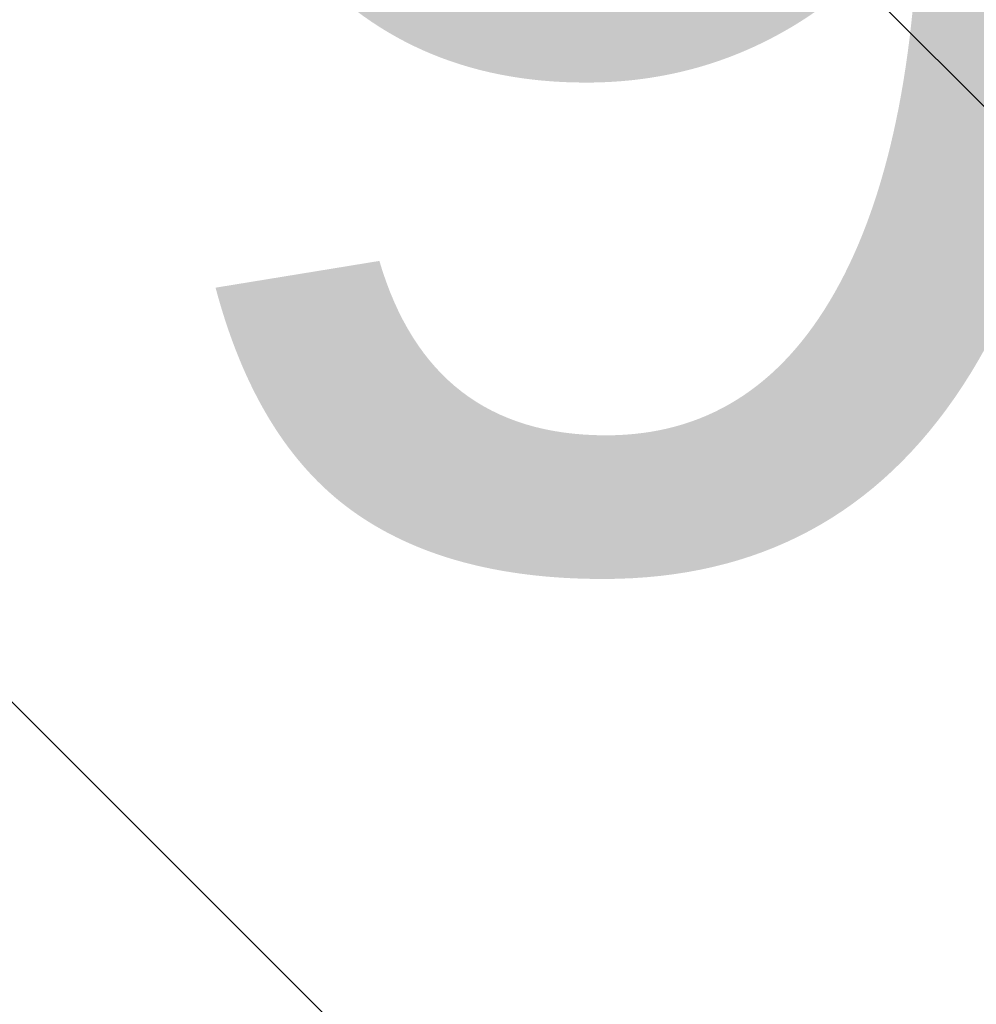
# Model space of a CAD drawing. Header units: metres. Extents: x 179483 to 180084, y 582739 to 582904.
# Tile 5 of 205: x 179665.289 to 179666.111, y 582799.961 to 582800.808. Entities that reach past the tile are written whole.
import ezdxf

# ---------------------------------------------------------------- set-up
doc = ezdxf.new("R2010")
doc.units = ezdxf.units.M
doc.layers.get('0').update_dxf_attribs({"linetype": 'CONTINUOUS', "lineweight": 9})
doc.layers.add('TA - VERDACHT OBJECT BENADERD', color=3, linetype='CONTINUOUS')
doc.layers.add('TA - VRIJGEGEVEN TOT 4M-MV', color=3, linetype='CONTINUOUS', lineweight=18)
doc.styles.get("Standard").update_dxf_attribs({"font": 'arial.ttf'})

# ---------------------------------------------------------------- blocks, each defined once
blk = doc.blocks.new('Object')
at = {"color": 7}
blk.add_attdef('1', (-2.4803, 0.77411), '', height=1.2, dxfattribs=at)

msp = doc.modelspace()

# ---------------------------------------------------------------- hatches: boundary and pattern name
at = {"layer": 'TA - VRIJGEGEVEN TOT 4M-MV'}
h = msp.add_hatch(dxfattribs=at)
h.set_pattern_fill('ANSI31', color=256, scale=0.3, angle=90, style=0)
h.paths.add_polyline_path([(179698.68945, 582798.08227), (179673.53816, 582800.40161), (179660.73984, 582801.35957), (179663.03233, 582798.89851), (179668.84038, 582797.60783), (179675.13244, 582797.12382), (179680.08004, 582796.53226), (179682.09947, 582799.32509), (179685.80696, 582799.07061), (179685.27264, 582795.95375), (179685.70548, 582795.87402), (179687.60899, 582796.26337), (179694.10187, 582798.33117), (179702.384, 582797.33759), (179702.39191, 582797.42336)])

# ---------------------------------------------------------------- block references
at = {"layer": 'TA - VERDACHT OBJECT BENADERD', "linetype": 'ByBlock'}
msp.add_blockref('Object', (179667.37, 582799.57), dxfattribs=at).add_auto_attribs({'1': ' 98'})

doc.saveas('drawing.dxf')
